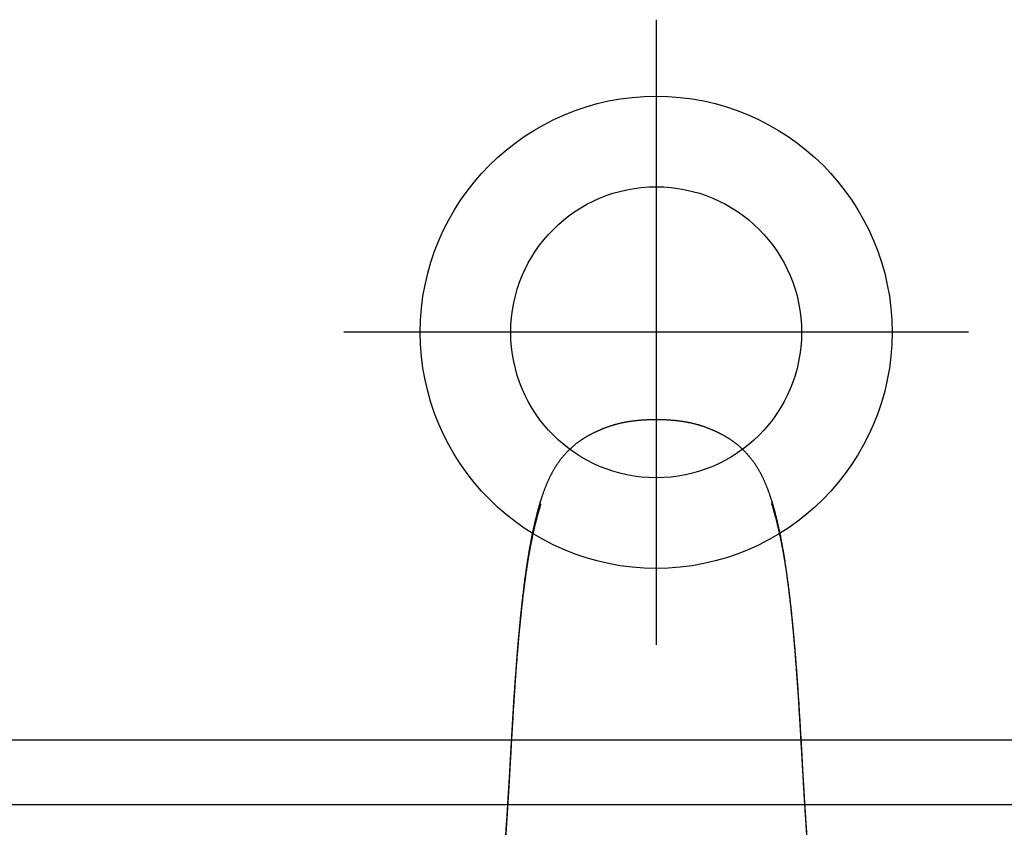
# Model space of a CAD drawing. Header units: centimetres. Extents: x 4120 to 19220, y -7417 to 180.
# Tile 115 of 223: x 12189 to 12204, y -4498 to -4486. Entities that reach past the tile are written whole.
import ezdxf

# ---------------------------------------------------------------- set-up
doc = ezdxf.new("R2010")
doc.units = ezdxf.units.CM
doc.layers.add('A_Wyposażenie', color=8, linetype='Continuous')

# ---------------------------------------------------------------- blocks, each defined once
blk = doc.blocks.new('ORAS_ELECTRA')
for p, q in [((-1.795, -9.882), (-1.795, -9.882)), ((-1.795, -9.882), (-1.795, -9.883)), ((1.795, -9.882), (1.795, -9.883))]:
    blk.add_line(p, q)
for points, knots in [([(-2.369, -4.189), (-2.369, -4.196), (-2.368, -4.213), (-2.366, -4.24), (-2.364, -4.271), (-2.361, -4.301), (-2.359, -4.332), (-2.357, -4.364), (-2.355, -4.395), (-2.353, -4.427), (-2.35, -4.459), (-2.348, -4.491), (-2.346, -4.523), (-2.344, -4.555), (-2.341, -4.588), (-2.339, -4.621), (-2.337, -4.654), (-2.335, -4.687), (-2.332, -4.721), (-2.33, -4.754), (-2.328, -4.788), (-2.326, -4.823), (-2.323, -4.857), (-2.321, -4.892), (-2.319, -4.927), (-2.317, -4.962), (-2.314, -4.998), (-2.312, -5.034), (-2.309, -5.07), (-2.307, -5.107), (-2.305, -5.143), (-2.303, -5.178), (-2.3, -5.213), (-2.298, -5.247), (-2.296, -5.281), (-2.294, -5.314), (-2.292, -5.346), (-2.29, -5.378), (-2.288, -5.41), (-2.286, -5.442), (-2.284, -5.475), (-2.282, -5.507), (-2.28, -5.54), (-2.279, -5.573), (-2.277, -5.606), (-2.275, -5.641), (-2.273, -5.677), (-2.27, -5.714), (-2.268, -5.752), (-2.266, -5.791), (-2.264, -5.832), (-2.261, -5.873), (-2.259, -5.916), (-2.256, -5.96), (-2.254, -6.006), (-2.251, -6.053), (-2.248, -6.102), (-2.245, -6.153), (-2.242, -6.207), (-2.239, -6.263), (-2.236, -6.323), (-2.232, -6.388), (-2.228, -6.459), (-2.223, -6.539), (-2.217, -6.631), (-2.211, -6.725), (-2.206, -6.814), (-2.201, -6.892), (-2.196, -6.961), (-2.192, -7.025), (-2.187, -7.085), (-2.183, -7.142), (-2.179, -7.197), (-2.175, -7.252), (-2.171, -7.306), (-2.168, -7.358), (-2.164, -7.407), (-2.16, -7.455), (-2.156, -7.502), (-2.152, -7.548), (-2.149, -7.594), (-2.145, -7.638), (-2.141, -7.681), (-2.138, -7.724), (-2.134, -7.766), (-2.13, -7.807), (-2.127, -7.847), (-2.123, -7.887), (-2.119, -7.926), (-2.116, -7.965), (-2.112, -8.003), (-2.108, -8.041), (-2.105, -8.078), (-2.101, -8.114), (-2.097, -8.151), (-2.093, -8.187), (-2.09, -8.223), (-2.086, -8.258), (-2.082, -8.293), (-2.078, -8.328), (-2.074, -8.363), (-2.07, -8.397), (-2.066, -8.431), (-2.062, -8.465), (-2.058, -8.499), (-2.054, -8.532), (-2.05, -8.566), (-2.046, -8.6), (-2.041, -8.633), (-2.037, -8.667), (-2.032, -8.7), (-2.028, -8.734), (-2.023, -8.767), (-2.019, -8.8), (-2.014, -8.833), (-2.009, -8.865), (-2.004, -8.898), (-1.999, -8.93), (-1.994, -8.963), (-1.989, -8.995), (-1.984, -9.027), (-1.979, -9.059), (-1.974, -9.09), (-1.968, -9.122), (-1.963, -9.154), (-1.957, -9.186), (-1.951, -9.218), (-1.945, -9.25), (-1.939, -9.281), (-1.933, -9.313), (-1.927, -9.345), (-1.92, -9.377), (-1.914, -9.408), (-1.907, -9.44), (-1.9, -9.471), (-1.894, -9.503), (-1.886, -9.534), (-1.879, -9.565), (-1.872, -9.596), (-1.864, -9.627), (-1.857, -9.657), (-1.849, -9.687), (-1.842, -9.717), (-1.834, -9.746), (-1.826, -9.775), (-1.818, -9.804), (-1.81, -9.832), (-1.802, -9.858), (-1.797, -9.874), (-1.795, -9.881)], [0, 0, 0, 0, 0.003717, 0.009313, 0.014928, 0.020555, 0.026233, 0.03193, 0.037647, 0.043385, 0.049146, 0.054929, 0.060735, 0.066566, 0.072421, 0.078302, 0.08421, 0.090145, 0.096108, 0.102101, 0.108124, 0.114179, 0.120284, 0.12643, 0.132619, 0.138851, 0.145129, 0.151456, 0.157822, 0.164262, 0.170565, 0.17674, 0.182798, 0.188746, 0.194593, 0.200378, 0.205891, 0.21142, 0.216964, 0.222524, 0.228101, 0.233694, 0.239304, 0.244935, 0.25068, 0.256699, 0.262858, 0.269171, 0.275654, 0.282327, 0.289211, 0.29633, 0.303656, 0.31119, 0.318955, 0.326981, 0.335304, 0.343968, 0.353032, 0.362574, 0.372698, 0.383557, 0.395482, 0.409046, 0.424384, 0.442107, 0.456898, 0.469886, 0.481632, 0.49246, 0.502582, 0.51214, 0.521235, 0.530868, 0.540056, 0.548857, 0.557329, 0.565515, 0.573524, 0.581406, 0.589126, 0.596695, 0.604126, 0.611427, 0.618606, 0.625673, 0.632633, 0.639493, 0.646258, 0.652934, 0.659525, 0.665978, 0.67238, 0.678735, 0.685044, 0.691309, 0.697531, 0.703712, 0.709852, 0.715953, 0.722016, 0.728043, 0.734034, 0.739991, 0.745914, 0.751731, 0.757726, 0.763707, 0.769675, 0.775628, 0.781568, 0.787493, 0.793405, 0.799302, 0.805186, 0.811056, 0.816912, 0.822755, 0.828583, 0.834399, 0.840201, 0.845993, 0.851773, 0.857574, 0.863393, 0.869228, 0.875078, 0.880939, 0.88681, 0.892689, 0.898573, 0.904459, 0.910345, 0.916229, 0.922108, 0.927981, 0.933845, 0.93973, 0.945574, 0.951371, 0.95712, 0.962821, 0.968473, 0.974077, 0.979632, 0.985144, 0.990541, 0.995855, 1, 1, 1, 1]), ([(-1.788, -9.841), (-1.792, -9.827), (-1.801, -9.8), (-1.814, -9.757), (-1.827, -9.713), (-1.839, -9.668), (-1.851, -9.623), (-1.863, -9.578), (-1.876, -9.528), (-1.888, -9.475), (-1.902, -9.417), (-1.914, -9.359), (-1.927, -9.301), (-1.938, -9.242), (-1.95, -9.182), (-1.961, -9.122), (-1.971, -9.065), (-1.98, -9.011), (-1.989, -8.96), (-1.997, -8.908), (-2.005, -8.857), (-2.013, -8.805), (-2.02, -8.753), (-2.028, -8.7), (-2.035, -8.648), (-2.042, -8.595), (-2.049, -8.54), (-2.056, -8.482), (-2.063, -8.422), (-2.07, -8.362), (-2.077, -8.302), (-2.084, -8.241), (-2.091, -8.18), (-2.097, -8.12), (-2.103, -8.058), (-2.109, -7.997), (-2.116, -7.933), (-2.122, -7.866), (-2.128, -7.795), (-2.135, -7.725), (-2.141, -7.654), (-2.147, -7.583), (-2.153, -7.51), (-2.158, -7.437), (-2.164, -7.363), (-2.17, -7.29), (-2.176, -7.209), (-2.182, -7.121), (-2.189, -7.026), (-2.195, -6.93), (-2.202, -6.825), (-2.21, -6.708), (-2.217, -6.581), (-2.225, -6.461), (-2.231, -6.35), (-2.237, -6.246), (-2.243, -6.151), (-2.248, -6.064), (-2.252, -5.986), (-2.256, -5.909), (-2.26, -5.837), (-2.264, -5.771), (-2.267, -5.712), (-2.271, -5.652), (-2.274, -5.593), (-2.278, -5.533), (-2.281, -5.474), (-2.285, -5.415), (-2.288, -5.356), (-2.292, -5.297), (-2.296, -5.239), (-2.299, -5.181), (-2.303, -5.124), (-2.306, -5.068), (-2.31, -5.011), (-2.314, -4.95), (-2.318, -4.884), (-2.323, -4.814), (-2.328, -4.744), (-2.332, -4.677), (-2.337, -4.611), (-2.341, -4.548), (-2.345, -4.486), (-2.35, -4.423), (-2.354, -4.361), (-2.359, -4.298), (-2.363, -4.236), (-2.366, -4.195), (-2.367, -4.175)], [0, 0, 0, 0, 0.008254, 0.016507, 0.025317, 0.034126, 0.042936, 0.051746, 0.060556, 0.071566, 0.082578, 0.093589, 0.1046, 0.115711, 0.126823, 0.137935, 0.149046, 0.158432, 0.167818, 0.177204, 0.186591, 0.195976, 0.205383, 0.21479, 0.224198, 0.233605, 0.243012, 0.253602, 0.264194, 0.274785, 0.285377, 0.295967, 0.306582, 0.317197, 0.327813, 0.338428, 0.349043, 0.361157, 0.373272, 0.385388, 0.397503, 0.409617, 0.422179, 0.434741, 0.447303, 0.459865, 0.472427, 0.488628, 0.50483, 0.521032, 0.537233, 0.558838, 0.580443, 0.602048, 0.619714, 0.63738, 0.655045, 0.668297, 0.681548, 0.694797, 0.708046, 0.718249, 0.728453, 0.738657, 0.74886, 0.759063, 0.769284, 0.779506, 0.789728, 0.79995, 0.810172, 0.82009, 0.830008, 0.839927, 0.849846, 0.859764, 0.872181, 0.884598, 0.897015, 0.909432, 0.920744, 0.932056, 0.943368, 0.954679, 0.966009, 0.97734, 0.98867, 1, 1, 1, 1]), ([(1.788, -9.841), (1.792, -9.827), (1.801, -9.8), (1.814, -9.757), (1.827, -9.712), (1.84, -9.666), (1.852, -9.62), (1.864, -9.573), (1.876, -9.526), (1.887, -9.479), (1.898, -9.431), (1.909, -9.384), (1.919, -9.335), (1.929, -9.287), (1.939, -9.238), (1.949, -9.189), (1.958, -9.14), (1.967, -9.091), (1.975, -9.041), (1.984, -8.991), (1.992, -8.94), (2, -8.889), (2.008, -8.838), (2.015, -8.787), (2.023, -8.735), (2.03, -8.683), (2.037, -8.631), (2.044, -8.579), (2.051, -8.526), (2.057, -8.472), (2.064, -8.418), (2.07, -8.363), (2.077, -8.309), (2.083, -8.249), (2.09, -8.185), (2.097, -8.116), (2.104, -8.046), (2.111, -7.975), (2.119, -7.901), (2.126, -7.826), (2.132, -7.75), (2.139, -7.674), (2.145, -7.598), (2.152, -7.522), (2.158, -7.446), (2.164, -7.369), (2.17, -7.293), (2.176, -7.21), (2.182, -7.121), (2.189, -7.026), (2.195, -6.93), (2.202, -6.825), (2.21, -6.708), (2.217, -6.581), (2.224, -6.468), (2.23, -6.369), (2.235, -6.284), (2.24, -6.2), (2.245, -6.118), (2.249, -6.038), (2.253, -5.961), (2.258, -5.884), (2.262, -5.812), (2.266, -5.746), (2.269, -5.685), (2.273, -5.623), (2.276, -5.562), (2.28, -5.503), (2.283, -5.446), (2.286, -5.391), (2.29, -5.336), (2.293, -5.281), (2.296, -5.226), (2.3, -5.17), (2.304, -5.112), (2.307, -5.056), (2.311, -4.999), (2.315, -4.939), (2.319, -4.876), (2.323, -4.809), (2.328, -4.743), (2.332, -4.677), (2.337, -4.612), (2.341, -4.546), (2.346, -4.481), (2.35, -4.417), (2.354, -4.355), (2.359, -4.295), (2.363, -4.235), (2.366, -4.195), (2.367, -4.175)], [0, 0, 0, 0, 0.008254, 0.016507, 0.02553, 0.034553, 0.043576, 0.052599, 0.061622, 0.070733, 0.079845, 0.088957, 0.098069, 0.10718, 0.116312, 0.125444, 0.134576, 0.143708, 0.15284, 0.162117, 0.171395, 0.180673, 0.189951, 0.199229, 0.208526, 0.217824, 0.227123, 0.236421, 0.245719, 0.255331, 0.264944, 0.274557, 0.28417, 0.293783, 0.305821, 0.31786, 0.329899, 0.341938, 0.354976, 0.368015, 0.381054, 0.394094, 0.407132, 0.420191, 0.43325, 0.446309, 0.459368, 0.472427, 0.488628, 0.50483, 0.521031, 0.537233, 0.558838, 0.580443, 0.602048, 0.616437, 0.630826, 0.645215, 0.659604, 0.672724, 0.685844, 0.698965, 0.712084, 0.72259, 0.733096, 0.743602, 0.754107, 0.764612, 0.774114, 0.783617, 0.793119, 0.802622, 0.812124, 0.822104, 0.832085, 0.842066, 0.852047, 0.862028, 0.873762, 0.885496, 0.89723, 0.908963, 0.920715, 0.932467, 0.944219, 0.955971, 0.966978, 0.977985, 0.988993, 1, 1, 1, 1]), ([(1.795, -9.882), (1.797, -9.874), (1.803, -9.856), (1.811, -9.829), (1.818, -9.802), (1.826, -9.774), (1.834, -9.746), (1.841, -9.717), (1.849, -9.688), (1.856, -9.659), (1.864, -9.629), (1.871, -9.599), (1.878, -9.569), (1.885, -9.538), (1.892, -9.507), (1.899, -9.476), (1.906, -9.445), (1.913, -9.413), (1.919, -9.382), (1.926, -9.35), (1.932, -9.319), (1.938, -9.287), (1.944, -9.255), (1.95, -9.223), (1.956, -9.191), (1.962, -9.159), (1.967, -9.128), (1.973, -9.096), (1.978, -9.064), (1.983, -9.032), (1.988, -9), (1.994, -8.968), (1.998, -8.936), (2.003, -8.904), (2.008, -8.872), (2.013, -8.839), (2.018, -8.806), (2.022, -8.774), (2.027, -8.741), (2.031, -8.708), (2.036, -8.675), (2.04, -8.641), (2.045, -8.608), (2.049, -8.574), (2.053, -8.541), (2.057, -8.507), (2.061, -8.473), (2.065, -8.439), (2.069, -8.406), (2.073, -8.372), (2.077, -8.338), (2.081, -8.303), (2.085, -8.268), (2.088, -8.233), (2.092, -8.198), (2.096, -8.163), (2.1, -8.127), (2.103, -8.091), (2.107, -8.055), (2.111, -8.018), (2.114, -7.981), (2.118, -7.944), (2.121, -7.906), (2.125, -7.867), (2.128, -7.828), (2.132, -7.789), (2.136, -7.748), (2.139, -7.707), (2.143, -7.666), (2.146, -7.624), (2.15, -7.581), (2.153, -7.537), (2.157, -7.493), (2.161, -7.447), (2.164, -7.401), (2.168, -7.354), (2.171, -7.305), (2.175, -7.255), (2.179, -7.203), (2.183, -7.15), (2.187, -7.093), (2.191, -7.034), (2.195, -6.971), (2.2, -6.903), (2.205, -6.83), (2.21, -6.748), (2.216, -6.655), (2.222, -6.561), (2.227, -6.472), (2.231, -6.396), (2.235, -6.329), (2.239, -6.268), (2.242, -6.211), (2.245, -6.158), (2.248, -6.106), (2.251, -6.054), (2.254, -6.003), (2.257, -5.954), (2.259, -5.907), (2.262, -5.862), (2.264, -5.818), (2.267, -5.776), (2.269, -5.735), (2.272, -5.695), (2.274, -5.657), (2.276, -5.619), (2.278, -5.583), (2.28, -5.549), (2.282, -5.516), (2.284, -5.484), (2.286, -5.452), (2.288, -5.419), (2.29, -5.387), (2.292, -5.355), (2.294, -5.323), (2.296, -5.291), (2.298, -5.259), (2.3, -5.226), (2.302, -5.193), (2.304, -5.159), (2.306, -5.125), (2.308, -5.09), (2.311, -5.054), (2.313, -5.018), (2.315, -4.982), (2.318, -4.945), (2.32, -4.91), (2.322, -4.874), (2.325, -4.839), (2.327, -4.804), (2.329, -4.77), (2.331, -4.735), (2.334, -4.701), (2.336, -4.668), (2.338, -4.634), (2.341, -4.601), (2.343, -4.568), (2.345, -4.535), (2.347, -4.502), (2.35, -4.47), (2.352, -4.438), (2.354, -4.406), (2.356, -4.374), (2.358, -4.342), (2.361, -4.311), (2.363, -4.28), (2.365, -4.249), (2.367, -4.218), (2.369, -4.199), (2.369, -4.189)], [0, 0, 0, 0, 0.005038, 0.010202, 0.015438, 0.020746, 0.026129, 0.031616, 0.037148, 0.042728, 0.048356, 0.054031, 0.059753, 0.065522, 0.071336, 0.07721, 0.083054, 0.088907, 0.094767, 0.100633, 0.106501, 0.11237, 0.118237, 0.124099, 0.129955, 0.135801, 0.141637, 0.147458, 0.153264, 0.159052, 0.16482, 0.170592, 0.17638, 0.182182, 0.187997, 0.193826, 0.199669, 0.205525, 0.211396, 0.217281, 0.22318, 0.229093, 0.23502, 0.240962, 0.246917, 0.252887, 0.258873, 0.264744, 0.270655, 0.276599, 0.282577, 0.288591, 0.29464, 0.300727, 0.306852, 0.313017, 0.319222, 0.32547, 0.331761, 0.338097, 0.34448, 0.35091, 0.357432, 0.364069, 0.37079, 0.377602, 0.384508, 0.391515, 0.398627, 0.405853, 0.413199, 0.420673, 0.428284, 0.436043, 0.443961, 0.451976, 0.460197, 0.46869, 0.477489, 0.486643, 0.49621, 0.506268, 0.516924, 0.528329, 0.540707, 0.554406, 0.569958, 0.587907, 0.602425, 0.615225, 0.626448, 0.6367, 0.646277, 0.655311, 0.663901, 0.672996, 0.681665, 0.689963, 0.697946, 0.705657, 0.713128, 0.720386, 0.727407, 0.734186, 0.740753, 0.747131, 0.753341, 0.759398, 0.764702, 0.770296, 0.775908, 0.781502, 0.78708, 0.792642, 0.798188, 0.803719, 0.809237, 0.814915, 0.820728, 0.826637, 0.832648, 0.83877, 0.845009, 0.851377, 0.857823, 0.864175, 0.870479, 0.876735, 0.882947, 0.889115, 0.895241, 0.901326, 0.907364, 0.913372, 0.919351, 0.925301, 0.931224, 0.93712, 0.942989, 0.948834, 0.954654, 0.960451, 0.966225, 0.971977, 0.977708, 0.983419, 0.989109, 0.994754, 1, 1, 1, 1]), ([(-1.788, -9.841), (-1.788, -9.842), (-1.79, -9.845), (-1.792, -9.85), (-1.794, -9.856), (-1.796, -9.861), (-1.797, -9.867), (-1.797, -9.872), (-1.796, -9.877), (-1.796, -9.88), (-1.795, -9.882), (-1.795, -9.882)], [0, 0, 0, 0, 0.07486, 0.206455, 0.338602, 0.471195, 0.60435, 0.73461, 0.853802, 0.973322, 1, 1, 1, 1]), ([(-1.795, -9.883), (-1.794, -9.886), (-1.791, -9.896), (-1.785, -9.914), (-1.777, -9.937), (-1.769, -9.962), (-1.761, -9.986), (-1.753, -10.009), (-1.745, -10.032), (-1.736, -10.054), (-1.728, -10.076), (-1.72, -10.097), (-1.712, -10.117), (-1.704, -10.137), (-1.696, -10.157), (-1.688, -10.176), (-1.68, -10.194), (-1.671, -10.213), (-1.663, -10.231), (-1.655, -10.248), (-1.647, -10.265), (-1.638, -10.282), (-1.63, -10.298), (-1.622, -10.314), (-1.613, -10.33), (-1.605, -10.346), (-1.596, -10.361), (-1.588, -10.376), (-1.579, -10.39), (-1.571, -10.405), (-1.562, -10.419), (-1.553, -10.433), (-1.544, -10.447), (-1.535, -10.46), (-1.525, -10.474), (-1.516, -10.488), (-1.506, -10.501), (-1.497, -10.514), (-1.487, -10.527), (-1.477, -10.54), (-1.467, -10.553), (-1.457, -10.566), (-1.447, -10.578), (-1.437, -10.59), (-1.426, -10.602), (-1.416, -10.614), (-1.406, -10.626), (-1.395, -10.637), (-1.384, -10.648), (-1.374, -10.66), (-1.363, -10.671), (-1.352, -10.682), (-1.341, -10.692), (-1.33, -10.703), (-1.318, -10.713), (-1.307, -10.724), (-1.296, -10.734), (-1.284, -10.744), (-1.272, -10.754), (-1.261, -10.763), (-1.249, -10.773), (-1.237, -10.782), (-1.225, -10.791), (-1.213, -10.801), (-1.201, -10.81), (-1.188, -10.818), (-1.176, -10.827), (-1.163, -10.836), (-1.151, -10.844), (-1.138, -10.853), (-1.125, -10.861), (-1.112, -10.869), (-1.098, -10.877), (-1.084, -10.885), (-1.071, -10.894), (-1.057, -10.901), (-1.043, -10.909), (-1.029, -10.917), (-1.014, -10.925), (-1, -10.932), (-0.985, -10.94), (-0.97, -10.947), (-0.955, -10.954), (-0.94, -10.961), (-0.925, -10.968), (-0.91, -10.975), (-0.895, -10.982), (-0.88, -10.989), (-0.865, -10.995), (-0.849, -11.002), (-0.834, -11.008), (-0.818, -11.014), (-0.803, -11.02), (-0.787, -11.026), (-0.772, -11.032), (-0.756, -11.038), (-0.741, -11.043), (-0.725, -11.049), (-0.709, -11.054), (-0.693, -11.059), (-0.677, -11.064), (-0.661, -11.069), (-0.646, -11.073), (-0.63, -11.078), (-0.614, -11.082), (-0.598, -11.086), (-0.582, -11.09), (-0.565, -11.094), (-0.549, -11.098), (-0.533, -11.102), (-0.516, -11.105), (-0.499, -11.108), (-0.482, -11.112), (-0.465, -11.115), (-0.448, -11.118), (-0.43, -11.121), (-0.413, -11.123), (-0.395, -11.126), (-0.377, -11.129), (-0.359, -11.131), (-0.34, -11.133), (-0.322, -11.135), (-0.303, -11.137), (-0.284, -11.139), (-0.264, -11.141), (-0.245, -11.142), (-0.225, -11.144), (-0.205, -11.145), (-0.185, -11.146), (-0.165, -11.148), (-0.144, -11.149), (-0.123, -11.149), (-0.102, -11.15), (-0.081, -11.151), (-0.059, -11.151), (-0.038, -11.151), (-0.018, -11.151), (-0.005, -11.151), (0, -11.151)], [0, 0, 0, 0, 0.0048173, 0.0137162, 0.0251837, 0.0364292, 0.0474423, 0.0582281, 0.0688043, 0.079101, 0.0891433, 0.0989535, 0.1085514, 0.1179539, 0.1271763, 0.1362319, 0.1451327, 0.1538901, 0.1625239, 0.1709913, 0.1793038, 0.187474, 0.1955127, 0.2034299, 0.2112343, 0.2189339, 0.226536, 0.234047, 0.2414731, 0.2488199, 0.2560685, 0.2631903, 0.2704993, 0.2777933, 0.2850672, 0.2923163, 0.2995363, 0.3067229, 0.3138724, 0.3209813, 0.3280462, 0.3350643, 0.3420328, 0.3489495, 0.3558097, 0.3626531, 0.3694834, 0.3762802, 0.3830449, 0.3897792, 0.3964848, 0.4031632, 0.4098159, 0.4164445, 0.4230504, 0.4296352, 0.4362002, 0.4427469, 0.4492767, 0.4557909, 0.4622929, 0.4687296, 0.4751875, 0.4816343, 0.4880712, 0.4944996, 0.5009208, 0.5073359, 0.5137455, 0.5201465, 0.5266912, 0.5332824, 0.5399127, 0.5465735, 0.5532561, 0.5599511, 0.5666486, 0.5733314, 0.5800866, 0.586875, 0.5936978, 0.6005561, 0.6074509, 0.6143832, 0.6213424, 0.6277813, 0.6345844, 0.6413836, 0.6481784, 0.654969, 0.6617552, 0.6685373, 0.6753312, 0.6818729, 0.6885959, 0.695307, 0.7020057, 0.7086923, 0.7153668, 0.7220294, 0.7286805, 0.7353204, 0.7419495, 0.7485682, 0.7551769, 0.7617763, 0.7683668, 0.7749453, 0.7814947, 0.788216, 0.7949899, 0.8018158, 0.8086919, 0.815616, 0.822586, 0.8295976, 0.8366693, 0.8438073, 0.8510058, 0.8582686, 0.8655999, 0.8730039, 0.8804843, 0.8880534, 0.8956971, 0.9034089, 0.9111927, 0.9190524, 0.9269922, 0.9350165, 0.9431299, 0.9513377, 0.959645, 0.9680579, 0.9765824, 0.9852458, 0.9937364, 1, 1, 1, 1]), ([(0, -11.151), (0.002, -11.151), (0.012, -11.151), (0.028, -11.151), (0.05, -11.151), (0.072, -11.151), (0.094, -11.15), (0.115, -11.15), (0.137, -11.149), (0.158, -11.148), (0.179, -11.147), (0.2, -11.146), (0.22, -11.144), (0.241, -11.143), (0.261, -11.141), (0.28, -11.139), (0.3, -11.138), (0.319, -11.136), (0.338, -11.133), (0.357, -11.131), (0.376, -11.129), (0.395, -11.126), (0.413, -11.123), (0.431, -11.121), (0.449, -11.118), (0.466, -11.115), (0.484, -11.111), (0.501, -11.108), (0.519, -11.105), (0.536, -11.101), (0.552, -11.097), (0.569, -11.093), (0.585, -11.089), (0.602, -11.085), (0.617, -11.081), (0.633, -11.077), (0.649, -11.072), (0.665, -11.068), (0.681, -11.063), (0.696, -11.058), (0.712, -11.053), (0.728, -11.048), (0.743, -11.042), (0.759, -11.037), (0.774, -11.031), (0.79, -11.025), (0.805, -11.019), (0.821, -11.013), (0.836, -11.007), (0.851, -11.001), (0.866, -10.994), (0.882, -10.988), (0.897, -10.981), (0.912, -10.974), (0.927, -10.968), (0.942, -10.96), (0.958, -10.953), (0.973, -10.946), (0.988, -10.938), (1.003, -10.93), (1.018, -10.923), (1.032, -10.915), (1.047, -10.907), (1.061, -10.899), (1.075, -10.891), (1.089, -10.883), (1.103, -10.875), (1.116, -10.866), (1.13, -10.858), (1.143, -10.849), (1.156, -10.841), (1.169, -10.832), (1.181, -10.823), (1.194, -10.815), (1.206, -10.806), (1.218, -10.797), (1.23, -10.788), (1.242, -10.778), (1.254, -10.769), (1.265, -10.759), (1.277, -10.75), (1.288, -10.74), (1.3, -10.73), (1.311, -10.72), (1.322, -10.71), (1.333, -10.699), (1.344, -10.689), (1.355, -10.678), (1.366, -10.667), (1.377, -10.656), (1.388, -10.645), (1.398, -10.634), (1.409, -10.622), (1.419, -10.611), (1.429, -10.599), (1.439, -10.587), (1.45, -10.575), (1.459, -10.563), (1.469, -10.55), (1.479, -10.538), (1.489, -10.525), (1.499, -10.512), (1.508, -10.499), (1.518, -10.485), (1.527, -10.472), (1.536, -10.458), (1.545, -10.445), (1.554, -10.431), (1.563, -10.417), (1.572, -10.403), (1.58, -10.389), (1.589, -10.374), (1.597, -10.36), (1.605, -10.345), (1.613, -10.33), (1.622, -10.315), (1.63, -10.299), (1.638, -10.284), (1.646, -10.267), (1.654, -10.251), (1.662, -10.234), (1.669, -10.217), (1.677, -10.2), (1.685, -10.182), (1.693, -10.164), (1.701, -10.145), (1.709, -10.126), (1.716, -10.106), (1.724, -10.087), (1.732, -10.066), (1.74, -10.046), (1.747, -10.024), (1.755, -10.003), (1.763, -9.98), (1.771, -9.957), (1.778, -9.934), (1.786, -9.91), (1.792, -9.892), (1.795, -9.883), (1.795, -9.883)], [0, 0, 0, 0, 0.00238, 0.011424, 0.019568, 0.028355, 0.036934, 0.045536, 0.05402, 0.062394, 0.070664, 0.078835, 0.086913, 0.094904, 0.102812, 0.110642, 0.118398, 0.126087, 0.133711, 0.141243, 0.148695, 0.156072, 0.163379, 0.17062, 0.177805, 0.184927, 0.191988, 0.199, 0.205963, 0.212872, 0.219728, 0.226531, 0.233322, 0.23986, 0.246406, 0.252962, 0.259527, 0.266102, 0.272688, 0.279286, 0.285895, 0.292516, 0.299149, 0.305795, 0.312454, 0.319126, 0.325811, 0.332505, 0.339054, 0.345814, 0.35258, 0.359351, 0.366127, 0.372909, 0.379696, 0.386519, 0.393748, 0.400766, 0.407745, 0.414686, 0.421591, 0.42846, 0.435297, 0.44215, 0.448878, 0.455608, 0.462327, 0.469027, 0.475699, 0.482332, 0.488922, 0.495442, 0.501834, 0.50823, 0.514633, 0.521043, 0.527462, 0.533891, 0.54033, 0.546715, 0.553198, 0.559695, 0.566207, 0.572736, 0.579282, 0.585848, 0.592435, 0.599044, 0.605677, 0.612334, 0.619019, 0.625731, 0.632473, 0.639246, 0.646052, 0.652906, 0.65973, 0.666606, 0.673534, 0.68051, 0.687532, 0.694598, 0.701705, 0.708848, 0.716025, 0.723233, 0.730465, 0.737719, 0.744989, 0.752275, 0.759414, 0.766652, 0.773961, 0.781348, 0.788818, 0.796376, 0.804029, 0.811782, 0.819644, 0.827621, 0.835723, 0.843959, 0.85234, 0.860884, 0.869558, 0.878372, 0.887331, 0.896445, 0.905725, 0.915185, 0.924838, 0.9347, 0.94479, 0.955128, 0.965748, 0.976564, 0.987589, 0.998833, 1, 1, 1, 1]), ([(1.788, -9.841), (1.788, -9.842), (1.79, -9.845), (1.792, -9.85), (1.794, -9.856), (1.796, -9.861), (1.797, -9.867), (1.797, -9.872), (1.796, -9.877), (1.795, -9.88), (1.795, -9.882), (1.795, -9.882)], [0, 0, 0, 0, 0.074863, 0.207127, 0.339613, 0.4721, 0.604364, 0.732369, 0.860777, 0.989391, 1, 1, 1, 1])]:
    blk.add_open_spline(points, degree=3, knots=knots)
blk = doc.blocks.new('wyposażenie blok')
at = {"layer": 'A_Wyposażenie', "color": 8}
for p, q in [((881.446, -535.659), (881.446, -545.327)), ((886.28, -540.493), (876.612, -540.493)), ((903.446, -546.8), (859.446, -546.8)), ((904.446, -547.8), (858.446, -547.8))]:
    blk.add_line(p, q, dxfattribs=at)
for radius in [3.652, 2.251]:
    blk.add_circle((881.446, -540.493), radius, dxfattribs=at)
at = {"layer": 'A_Wyposażenie', "color": 8, "rotation": 180}
blk.add_blockref('ORAS_ELECTRA', (881.446, -552.998), dxfattribs=at)

msp = doc.modelspace()

# ---------------------------------------------------------------- block references
at = {"layer": 'A_Wyposażenie'}
msp.add_blockref('wyposażenie blok', (11317.575, -3950.23), dxfattribs=at)

doc.saveas('drawing.dxf')
